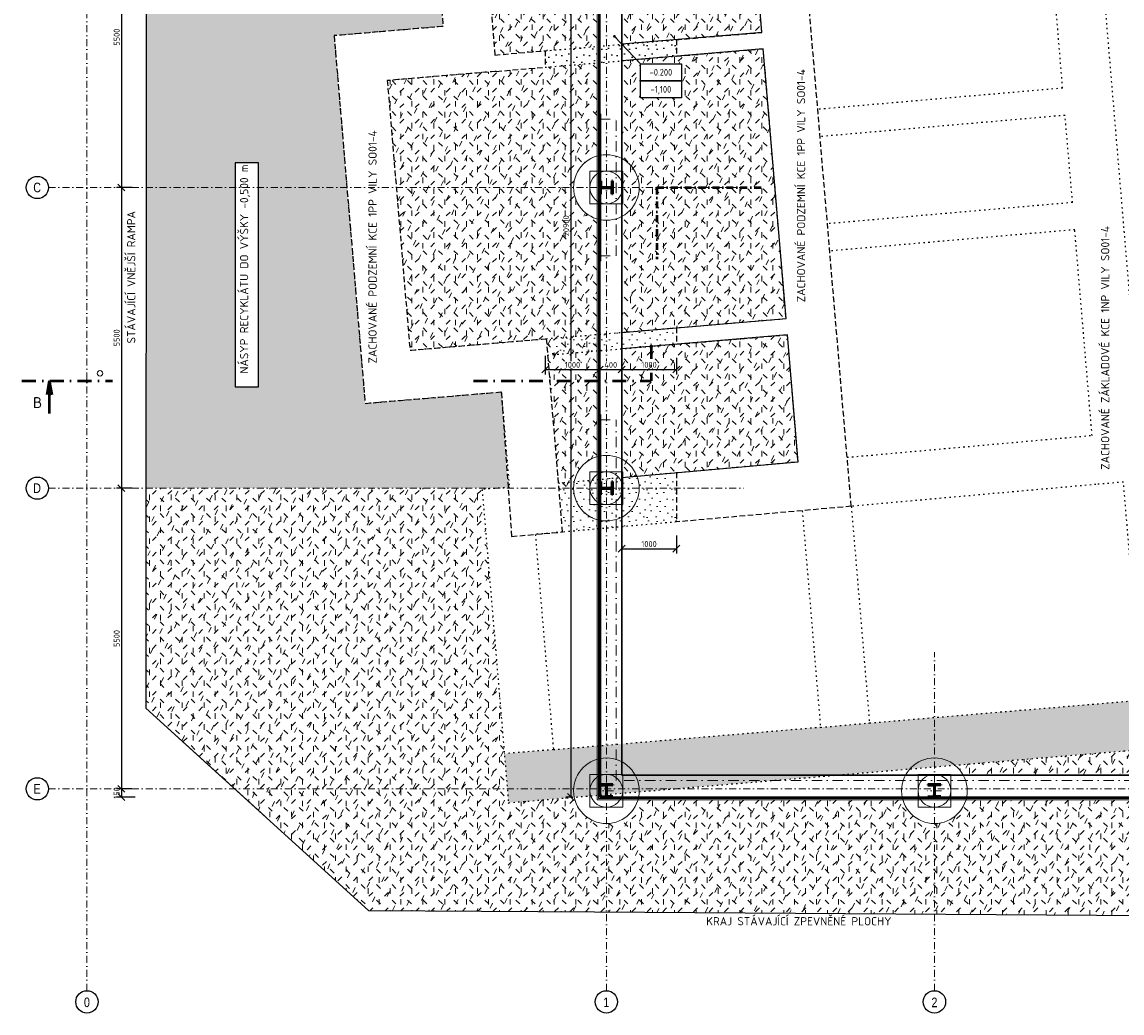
# Model space of a CAD drawing. Header units: millimetres. Extents: x -118752 to 407724, y -73278 to 155058.
# Tile 206 of 256: x 178069 to 198187, y -42582 to -24454. Entities that reach past the tile are written whole.
import ezdxf
from ezdxf.enums import TextEntityAlignment as Align

# ---------------------------------------------------------------- set-up
doc = ezdxf.new("R2010")
doc.units = ezdxf.units.MM
doc.header["$LTSCALE"] = 10
for name, pattern in [('BOURANI', [8.89, 2.54, -6.35]), ('DASH', [0.75, 0.5, -0.25]), ('DASHDOT', [25.4, 12.7, -6.35, 0, -6.35])]:
    doc.linetypes.add(name, pattern=pattern)
for name, color, linetype, lineweight in [('CKBOURANI', 7, 'BOURANI', 25), ('CKIZOLACE', 1, 'Continuous', 18), ('CKKOTY', 3, 'Continuous', 25), ('CKKOTY_VYS', 3, 'Continuous', 25), ('CKPOPIS_POHLED', 3, 'Continuous', 25), ('CKRASTR', 7, 'DASHDOT', 15), ('CKRASTR_POPIS', 3, 'Continuous', 25), ('CKREZY_OZNACENI', 4, 'DASHDOT', 50), ('CKSTENY_PODROVINOU', 7, 'Continuous', 25), ('CKSTENY_REZ', 6, 'Continuous', 50), ('CKTEXTY_MALE', 3, 'Continuous', 18), ('CSPROFILY_OSY', 1, 'DASHDOT', 18), ('CSPROFILY_REZY', 4, 'Continuous', 50), ('IN_C_TENKA', 7, 'Continuous', 18), ('srafy', 7, 'Continuous', 18), ('zaklady tence', 2, 'Continuous', 15), ('základy', 5, 'Continuous', 30)]:
    doc.layers.add(name, color=color, linetype=linetype, lineweight=lineweight)
doc.styles.add('Arial', font='arial.ttf', dxfattribs={"width": 0.8})
doc.styles.get("Standard").update_dxf_attribs({"font": 'isocpeur.ttf'})
doc.linetypes.add('IZOLACE_PROTIOTRESOVA', pattern='A,0.001,[219,CADKON.SHX,S=1,R=0,X=0,Y=0],-1,[219,CADKON.SHX,S=1,R=180,X=1,Y=0],-1', length=2.001)
doc.dimstyles.new('CADKON', dxfattribs={"dimscale": 50, "dimtxt": 2.2, "dimasz": 2.5, "dimexe": 1.8, "dimexo": 5, "dimgap": 0.6, "dimtad": 1, "dimrnd": 1, "dimtxsty": 'Standard', "dimblk1": 'OBLIQUE', "dimblk2": 'OBLIQUE', "dimsah": 1, "dimcen": 2.5, "dimadec": 1, "dimazin": 2, "dimtfac": 1, "dimtdec": 4, "dimtix": 1, "dimtmove": 2, "dimatfit": 3, "dimldrblk": 'OPEN30', "dimfxl": 5, "dimfxlon": 1, "dimtolj": 1, "dimarcsym": 0})
doc.dimstyles.new('CADKON$2', dxfattribs={"dimscale": 100, "dimtxt": 2.5, "dimasz": 2.5, "dimexe": 1.8, "dimexo": 5, "dimgap": 0.6, "dimtad": 1, "dimrnd": 1, "dimtxsty": 'Standard', "dimblk1": 'OPEN30', "dimblk2": 'OPEN30', "dimsah": 1, "dimcen": 2.5, "dimadec": 1, "dimazin": 2, "dimtfac": 1, "dimtdec": 4, "dimtix": 1, "dimtmove": 0, "dimatfit": 3, "dimldrblk": 'OPEN30', "dimfxl": 5, "dimfxlon": 1, "dimtfill": 1, "dimtolj": 1, "dimarcsym": 0})
pattern_1 = [(0, (20.3, 10.16), (0, 508), [0, -508]), (0, (182.9, 20.3), (0, 508), [0, -508]), (0, (91.44, 132.1), (0, 508), [0, -508]), (0, (203.2, 213.36), (0, 508), [0, -508]), (0, (71.1, 243.84), (0, 508), [0, -508]), (0, (111.76, 365.76), (0, 508), [0, -508]), (0, (40.64, 457.2), (0, 508), [0, -508]), (0, (203.2, 447.04), (0, 508), [0, -508]), (0, (325.1, 467.36), (0, 508), [0, -508]), (0, (386.1, 345.44), (0, 508), [0, -508]), (0, (487.7, 335.3), (0, 508), [0, -508]), (0, (487.7, 152.4), (0, 508), [0, -508]), (0, (396.24, 91.44), (0, 508), [0, -508]), (0, (254, 121.9), (0, 508), [0, -508]), (0, (345.44, 213.36), (0, 508), [0, -508]), (0, (254, 304.8), (0, 508), [0, -508]), (0, (467.36, 20.3), (0, 508), [0, -508])]
pattern_2 = [(45, (0, 0), (2e-14, 282.84271), [100, -300]), (135, (212.13, 141.42), (-282.84271, 2e-14), [100, -300]), (90, (0, 0), (-200, 200), [100, -300]), (65, (212.13, 141.42), (-96.7379, 265.7852), [100, -300])]

# ---------------------------------------------------------------- blocks, each defined once
blk = doc.blocks.new('_OBLIQUE')
at = {"color": 0, "linetype": 'ByBlock'}
blk.add_line((-0.5, -0.5), (0.5, 0.5), dxfattribs=at)
blk = doc.blocks.new('*D8391')
at = {"layer": 'CKKOTY', "color": 0, "lineweight": -2}
for p, q in [((188137, -17732), (188016, -17732)), ((188106, -17732), (188106, -38632)), ((188137, -38632), (188016, -38632))]:
    blk.add_line(p, q, dxfattribs=at)
at = {"layer": 'Defpoints', "color": 0}
for p in [(188637, -17732), (188106, -38632), (188637, -38632)]:
    blk.add_point(p, dxfattribs=at)
at = {"layer": 'CKKOTY', "color": 0, "lineweight": -2, "xscale": 125, "yscale": 125, "zscale": 125}
for p, rotation in [((188106, -17732), 90), ((188106, -38632), 270)]:
    blk.add_blockref('_OBLIQUE', p, dxfattribs=dict(at, rotation=rotation))
at = {"layer": 'CKKOTY', "color": 0, "insert": (188021, -28182), "char_height": 110, "attachment_point": 5, "rotation": 90}
blk.add_mtext('\\A1;20900', dxfattribs=at)
blk = doc.blocks.new('_Open30')
at = {"color": 0, "lineweight": -2}
for p, q in [((-1, 0.27), (0, 0)), ((0, 0), (-1, -0.27)), ((0, 0), (-1, 0))]:
    blk.add_line(p, q, dxfattribs=at)
blk = doc.blocks.new('AB2DFOUND_FOOT')
blk.add_lwpolyline([(-3, -2.5), (-3, 0), (3, 0), (3, -2.5), (-3, -2.5)])
blk = doc.blocks.new('AB2DFOUND_HEAD')
blk.add_lwpolyline([(-3, 0), (-3, 2.5), (3, 2.5), (3, 0), (-3, 0)])
blk = doc.blocks.new('CK_S_EXT_HEAHEA240')
for p, q in [((-120, 115), (120, 115)), ((-120, 115), (-120, 103)), ((-120, 103), (-24.75, 103)), ((-3.75, -82), (-3.75, 82)), ((3.75, -82), (3.75, 82)), ((120, 103), (24.75, 103)), ((120, 115), (120, 103)), ((-120, -115), (-120, -103)), ((-120, -103), (-24.75, -103)), ((-120, -115), (120, -115)), ((120, -103), (24.75, -103)), ((120, -115), (120, -103))]:
    blk.add_line(p, q)
for centre, start, end in [((-24.75, 82), 0, 90), ((24.75, 82), 90, 180), ((-24.75, -82), 270, 0), ((24.75, -82), 180, 270)]:
    blk.add_arc(centre, 21, start, end)
blk = doc.blocks.new('*D9493')
at = {"layer": 'CKKOTY', "color": 0, "lineweight": -2}
for p, q in [((180087, -21982), (179796, -21982)), ((179886, -21982), (179886, -27482)), ((180087, -27482), (179796, -27482))]:
    blk.add_line(p, q, dxfattribs=at)
at = {"layer": 'Defpoints', "color": 0}
for p in [(180337, -21982), (179886, -27482), (180337, -27482)]:
    blk.add_point(p, dxfattribs=at)
at = {"layer": 'CKKOTY', "color": 0, "lineweight": -2, "xscale": 125, "yscale": 125, "zscale": 125}
for p, rotation in [((179886, -21982), 90), ((179886, -27482), 270)]:
    blk.add_blockref('_OBLIQUE', p, dxfattribs=dict(at, rotation=rotation))
at = {"layer": 'CKKOTY', "color": 0, "insert": (179801, -24732), "char_height": 110, "attachment_point": 5, "rotation": 90}
blk.add_mtext('\\A1;5500', dxfattribs=at)
blk = doc.blocks.new('*D9494')
at = {"layer": 'CKKOTY', "color": 0, "lineweight": -2}
for p, q in [((180087, -27482), (179796, -27482)), ((179886, -27482), (179886, -32982)), ((180087, -32982), (179796, -32982))]:
    blk.add_line(p, q, dxfattribs=at)
at = {"layer": 'Defpoints', "color": 0}
for p in [(180337, -27482), (179886, -32982), (180337, -32982)]:
    blk.add_point(p, dxfattribs=at)
at = {"layer": 'CKKOTY', "color": 0, "lineweight": -2, "xscale": 125, "yscale": 125, "zscale": 125}
for p, rotation in [((179886, -27482), 90), ((179886, -32982), 270)]:
    blk.add_blockref('_OBLIQUE', p, dxfattribs=dict(at, rotation=rotation))
at = {"layer": 'CKKOTY', "color": 0, "insert": (179801, -30232), "char_height": 110, "attachment_point": 5, "rotation": 90}
blk.add_mtext('\\A1;5500', dxfattribs=at)
blk = doc.blocks.new('*D9495')
at = {"layer": 'CKKOTY', "color": 0, "lineweight": -2}
for p, q in [((180087, -32982), (179796, -32982)), ((179886, -32982), (179886, -38482)), ((180077, -38482), (179796, -38482))]:
    blk.add_line(p, q, dxfattribs=at)
at = {"layer": 'Defpoints', "color": 0}
for p in [(180337, -32982), (179886, -38482), (180327, -38482)]:
    blk.add_point(p, dxfattribs=at)
at = {"layer": 'CKKOTY', "color": 0, "lineweight": -2, "xscale": 125, "yscale": 125, "zscale": 125}
for p, rotation in [((179886, -32982), 90), ((179886, -38482), 270)]:
    blk.add_blockref('_OBLIQUE', p, dxfattribs=dict(at, rotation=rotation))
at = {"layer": 'CKKOTY', "color": 0, "insert": (179801, -35732), "char_height": 110, "attachment_point": 5, "rotation": 90}
blk.add_mtext('\\A1;5500', dxfattribs=at)
blk = doc.blocks.new('*D9496')
at = {"layer": 'CKKOTY', "color": 0, "lineweight": -2}
for p, q in [((180077, -38482), (179796, -38482)), ((179886, -38482), (179886, -38632)), ((180136, -38632), (179796, -38632))]:
    blk.add_line(p, q, dxfattribs=at)
at = {"layer": 'Defpoints', "color": 0}
for p in [(180327, -38482), (179886, -38632), (188637, -38632)]:
    blk.add_point(p, dxfattribs=at)
at = {"layer": 'CKKOTY', "color": 0, "lineweight": -2, "xscale": 125, "yscale": 125, "zscale": 125}
for p, rotation in [((179886, -38482), 270), ((179886, -38632), 90)]:
    blk.add_blockref('_OBLIQUE', p, dxfattribs=dict(at, rotation=rotation))
at = {"layer": 'CKKOTY', "color": 0, "insert": (179801, -38557), "char_height": 110, "attachment_point": 5, "rotation": 90}
blk.add_mtext('\\A1;150', dxfattribs=at)
blk = doc.blocks.new('*D9596')
at = {"layer": 'CKKOTY', "color": 0, "lineweight": -2}
for p, q in [((189037, -33939), (189037, -34179)), ((190037, -33850), (190037, -34179)), ((189037, -34089), (190037, -34089))]:
    blk.add_line(p, q, dxfattribs=at)
at = {"layer": 'Defpoints', "color": 0}
for p in [(189037, -33689), (190037, -33600), (190037, -34089)]:
    blk.add_point(p, dxfattribs=at)
at = {"layer": 'CKKOTY', "color": 0, "lineweight": -2, "xscale": 125, "yscale": 125, "zscale": 125, "rotation": 180}
blk.add_blockref('_OBLIQUE', (189037, -34089), dxfattribs=at)
at = {"layer": 'CKKOTY', "color": 0, "lineweight": -2, "xscale": 125, "yscale": 125, "zscale": 125}
blk.add_blockref('_OBLIQUE', (190037, -34089), dxfattribs=at)
at = {"layer": 'CKKOTY', "color": 0, "insert": (189537, -34004), "char_height": 110, "attachment_point": 5}
blk.add_mtext('\\A1;1000', dxfattribs=at)
blk = doc.blocks.new('*D9597')
at = {"layer": 'CKKOTY', "color": 0, "lineweight": -2}
for p, q in [((187637, -30561), (187637, -30901)), ((188637, -30561), (188637, -30901)), ((187637, -30811), (188637, -30811))]:
    blk.add_line(p, q, dxfattribs=at)
at = {"layer": 'Defpoints', "color": 0}
for p in [(188637, -30149), (187637, -30248), (188637, -30811)]:
    blk.add_point(p, dxfattribs=at)
at = {"layer": 'CKKOTY', "color": 0, "lineweight": -2, "xscale": 125, "yscale": 125, "zscale": 125, "rotation": 180}
blk.add_blockref('_OBLIQUE', (187637, -30811), dxfattribs=at)
at = {"layer": 'CKKOTY', "color": 0, "lineweight": -2, "xscale": 125, "yscale": 125, "zscale": 125}
blk.add_blockref('_OBLIQUE', (188637, -30811), dxfattribs=at)
at = {"layer": 'CKKOTY', "color": 0, "insert": (188137, -30726), "char_height": 110, "attachment_point": 5, "bg_fill": 3, "box_fill_scale": 1.1, "bg_fill_color": 256, "bg_fill_true_color": 13158600, "bg_fill_transparency": 0}
blk.add_mtext('\\A1;1000', dxfattribs=at)
blk = doc.blocks.new('*D9598')
at = {"layer": 'CKKOTY', "color": 0, "lineweight": -2}
for p, q in [((188637, -30561), (188637, -30901)), ((189037, -30683), (189037, -30901)), ((188637, -30811), (189037, -30811))]:
    blk.add_line(p, q, dxfattribs=at)
at = {"layer": 'Defpoints', "color": 0}
for p in [(188637, -30149), (189037, -30433)]:
    blk.add_point(p, dxfattribs=at)
at = {"layer": 'CKKOTY', "color": 0, "lineweight": -2, "xscale": 125, "yscale": 125, "zscale": 125, "rotation": 180}
blk.add_blockref('_OBLIQUE', (188637, -30811), dxfattribs=at)
at = {"layer": 'CKKOTY', "color": 0, "lineweight": -2, "xscale": 125, "yscale": 125, "zscale": 125}
blk.add_blockref('_OBLIQUE', (189037, -30811), dxfattribs=at)
at = {"layer": 'CKKOTY', "color": 0, "insert": (188837, -30726), "char_height": 110, "attachment_point": 5, "bg_fill": 3, "box_fill_scale": 1.1, "bg_fill_color": 256, "bg_fill_true_color": 13158600, "bg_fill_transparency": 0}
blk.add_mtext('\\A1;400', dxfattribs=at)
at = {"layer": 'Defpoints', "color": 0}
blk.add_point((189037, -30811), dxfattribs=at)
blk = doc.blocks.new('*D9599')
at = {"layer": 'CKKOTY', "color": 0, "lineweight": -2}
for p, q in [((189037, -30683), (189037, -30901)), ((190037, -30598), (190037, -30901)), ((189037, -30811), (190037, -30811))]:
    blk.add_line(p, q, dxfattribs=at)
at = {"layer": 'Defpoints', "color": 0}
for p in [(190037, -30348), (189037, -30433), (190037, -30811)]:
    blk.add_point(p, dxfattribs=at)
at = {"layer": 'CKKOTY', "color": 0, "lineweight": -2, "xscale": 125, "yscale": 125, "zscale": 125, "rotation": 180}
blk.add_blockref('_OBLIQUE', (189037, -30811), dxfattribs=at)
at = {"layer": 'CKKOTY', "color": 0, "lineweight": -2, "xscale": 125, "yscale": 125, "zscale": 125}
blk.add_blockref('_OBLIQUE', (190037, -30811), dxfattribs=at)
at = {"layer": 'CKKOTY', "color": 0, "insert": (189537, -30726), "char_height": 110, "attachment_point": 5, "bg_fill": 3, "box_fill_scale": 1.1, "bg_fill_color": 256, "bg_fill_true_color": 13158600, "bg_fill_transparency": 0}
blk.add_mtext('\\A1;1000', dxfattribs=at)
blk = doc.blocks.new('*D10453')
at = {"layer": 'CKKOTY', "color": 0, "lineweight": -2}
blk.add_line((227721, -38979), (227946, -39014), dxfattribs=at)
blk.add_arc((224532, -38482), 3275, 353.2364, 357.9002, dxfattribs=at)
at = {"layer": 'Defpoints', "color": 0}
for p in [(223867, -38378), (178554, -38482), (231757, -38482), (227227, -38902)]:
    blk.add_point(p, dxfattribs=at)
at = {"layer": 'CKKOTY', "color": 0, "lineweight": -2, "xscale": 120, "yscale": 120, "zscale": 120}
for p, rotation in [((227807, -38482), 88.95011157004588), ((227768, -38986), 262.1865352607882)]:
    blk.add_blockref('_Open30', p, dxfattribs=dict(at, rotation=rotation))
at = {"layer": 'CKKOTY', "color": 0, "insert": (227665, -38724), "char_height": 120, "attachment_point": 5, "rotation": 85.5683, "bg_fill": 3, "box_fill_scale": 1.1, "bg_fill_color": 256, "bg_fill_true_color": 13158600, "bg_fill_transparency": 0}
blk.add_mtext('\\A1;8,9%%d', dxfattribs=at)
at = {"layer": 'Defpoints', "color": 0}
blk.add_point((227789, -38819), dxfattribs=at)

msp = doc.modelspace()

# ---------------------------------------------------------------- hatches: boundary and pattern name
at = {"layer": 'CKSTENY_PODROVINOU', "linetype": 'DASH'}
h = msp.add_hatch(dxfattribs=at)
h.set_pattern_fill('STIPPLE', color=256, scale=20, style=0)
h.set_pattern_definition(pattern_1)
h.paths.add_polyline_path([(187636.708, -24981.182), (187636.708, -25282.248), (190036.708, -25079.774), (190036.708, -24778.709)])
at = {"layer": 'srafy', "transparency": 33554661}
h = msp.add_hatch(dxfattribs=at)
h.set_pattern_fill('ZEM_ZASYP_NOSNY', color=256, scale=100, style=0)
h.set_pattern_definition(pattern_2)
h.paths.add_polyline_path([(182391.901, -31125.432), (181968.47, -31125.432), (181968.47, -27481.562), (180337.03, -27481.562), (180336.876, -32981.562), (186778.589, -32981.562), (186960.083, -32966.274), (186835.414, -31220.578), (184344.237, -31430.423), (184011.603, -27481.562), (182391.901, -27481.562)])
h.paths.add_polyline_path([(182391.901, -27481.562), (184011.603, -27481.562), (183777.655, -24704.244), (185770.597, -24536.368), (185555.392, -21981.562), (180337.184, -21981.562), (180337.03, -27481.562), (181968.47, -27481.562), (181968.47, -27031.868), (182391.901, -27031.868)])
h.paths.add_polyline_path([(180337.184, -21981.562), (185555.392, -21981.562), (185141.062, -17062.836), (187636.708, -16852.614), (188271.247, -16799.163, -0.033320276), (188228.71, -16731.551), (184181.614, -16731.437), (184181.614, -17800.074), (182850.755, -18614.745), (182798.452, -18614.745), (182338.473, -18614.745), (182063.473, -18614.745), (182050.973, -18614.745), (182038.473, -18614.745), (181838.473, -18614.745), (181838.476, -17842.01), (181838.477, -17623.154), (181838.48, -16731.372), (181838.481, -16481.562), (180337.339, -16481.562)])
h.paths.add_polyline_path([(181807.79, -17215.413), (182071.79, -17215.413), (182071.79, -17380.413), (181807.79, -17380.413)], flags=24)
h.paths.add_polyline_path([(181585.14, -18039.82), (181401.807, -18039.82), (181401.807, -17647.487), (181585.14, -17647.487)], flags=24)
h.paths.add_polyline_path([(181785.14, -18335.676), (181601.807, -18335.676), (181601.807, -17866.343), (181785.14, -17866.343)], flags=24)
h = msp.add_hatch(dxfattribs=at)
h.set_pattern_fill('ZEM_ZASYP_NOSNY', color=256, scale=100, style=0)
h.set_pattern_definition(pattern_2)
h.paths.add_polyline_path([(189036.708, -22354.517), (189036.708, -24855.764), (191600.763, -24639.456), (191391.245, -22156.182)])
h = msp.add_hatch(dxfattribs=at)
h.set_pattern_fill('ZEM_ZASYP_NOSNY', color=256, scale=100, style=0)
h.set_pattern_definition(pattern_2)
edge = h.paths.add_edge_path()
edge.add_line((187636.708, -24981.182), (188586.708, -24901.036))
edge.add_line((188586.708, -24901.036), (188586.708, -22556.975))
edge.add_arc((188756.708, -21981.562), 600, 226.0057695, 253.5407504, ccw=False)
edge.add_line((188339.956, -22413.208), (187636.708, -22472.447))
edge.add_line((187636.708, -22472.447), (186507.939, -22567.529))
edge.add_line((186507.939, -22567.529), (186717.746, -25058.709))
edge.add_line((186717.746, -25058.709), (187636.708, -24981.182))
h.paths.add_polyline_path([(188323.939, -23297.378), (188587.939, -23297.378), (188587.939, -23462.378), (188323.939, -23462.378)], flags=24)
h = msp.add_hatch(dxfattribs=at)
h.set_pattern_fill('ZEM_ZASYP_NOSNY', color=256, scale=100, style=0)
h.set_pattern_definition(pattern_2)
edge = h.paths.add_edge_path()
edge.add_line((186742.965, -25357.648), (184750.023, -25525.524))
edge.add_line((184750.023, -25525.524), (184914.791, -27481.562))
edge.add_line((184914.791, -27481.562), (188156.708, -27481.562))
edge.add_arc((188756.708, -27481.562), 600, 106.4592496, 180, ccw=False)
edge.add_line((188586.708, -26906.149), (188586.708, -25202.102))
edge.add_line((188586.708, -25202.102), (187636.708, -25282.248))
edge.add_line((187636.708, -25282.248), (186742.965, -25357.648))
edge = h.paths.add_edge_path()
edge.add_line((188586.708, -28790.023), (188586.708, -28056.975))
edge.add_arc((188756.708, -27481.562), 600, 180, 253.5407504, ccw=False)
edge.add_line((188156.708, -27481.562), (184914.791, -27481.562))
edge.add_line((184914.791, -27481.562), (185165.517, -30458.055))
edge.add_line((185165.517, -30458.055), (187656.694, -30248.21))
edge.add_line((187656.694, -30248.21), (188586.708, -30169.75))
edge.add_line((188586.708, -30169.75), (188586.708, -28790.023))
h.paths.add_polyline_path([(188323.939, -23297.378), (188587.939, -23297.378), (188587.939, -23462.378), (188323.939, -23462.378)], flags=24)
h.paths.add_polyline_path([(187938.155, -28390.562), (187938.155, -27972.562), (188103.155, -27972.562), (188103.155, -28390.562)], flags=24)
h.paths.add_polyline_path([(186881.092, -29354.659), (186881.092, -29021.325), (187134.426, -29021.325), (187134.426, -29354.659)], flags=24)
h = msp.add_hatch(dxfattribs=at)
h.set_pattern_fill('ZEM_ZASYP_NOSNY', color=256, scale=100, style=0)
h.set_pattern_definition(pattern_2)
edge = h.paths.add_edge_path()
edge.add_line((188586.708, -30470.816), (188586.708, -30169.75))
edge.add_line((188586.708, -30169.75), (187656.694, -30248.21))
edge.add_line((187656.694, -30248.21), (187883.379, -32981.562))
edge.add_line((187883.379, -32981.562), (188156.708, -32981.562))
edge.add_arc((188756.708, -32981.562), 600, 168.6023067, 180, ccw=False)
edge.add_arc((188756.708, -32981.562), 600, 106.4592496, 168.6023067, ccw=False)
edge.add_line((188586.708, -32406.149), (188586.708, -30470.816))
h.paths.add_polyline_path([(188323.939, -23297.378), (188587.939, -23297.378), (188587.939, -23462.378), (188323.939, -23462.378)], flags=24)
h.paths.add_polyline_path([(187938.155, -28390.562), (187938.155, -27972.562), (188103.155, -27972.562), (188103.155, -28390.562)], flags=24)
h.paths.add_polyline_path([(186881.092, -29354.659), (186881.092, -29021.325), (187134.426, -29021.325), (187134.426, -29354.659)], flags=24)
at = {"layer": 'srafy'}
h = msp.add_hatch(dxfattribs=at)
h.set_pattern_fill('STIPPLE', color=256, scale=20, style=0)
h.set_pattern_definition(pattern_1)
h.paths.add_polyline_path([(190036.708, -30348.488), (190036.708, -30047.422), (187656.694, -30248.21), (187682.106, -30547.132)])
h.paths.add_polyline_path([(190036.708, -32696.023), (187881.163, -32888.676), (187682.106, -30547.132), (187656.694, -30248.21), (187954.412, -33782.568), (187954.674, -33785.682), (190036.708, -33599.598)])
at = {"layer": 'srafy', "transparency": 33554661}
h = msp.add_hatch(dxfattribs=at)
h.set_pattern_fill('ZEM_ZASYP_NOSNY', color=256, scale=100, style=0)
h.set_pattern_definition(pattern_2)
h.paths.add_polyline_path([(189036.708, -30432.852), (189036.708, -32785.398), (192263.637, -32496.989), (192067.924, -30177.127)])
h = msp.add_hatch(dxfattribs=at)
h.set_pattern_fill('ZEM_ZASYP_NOSNY', color=256, scale=100, style=0)
h.set_pattern_definition(pattern_2)
h.paths.add_polyline_path([(186891.17, -37839.255), (186484.071, -33006.371), (186778.589, -32981.562), (180336.876, -32981.562), (180336.763, -37004.516), (181959.572, -38481.562), (186945.275, -38481.562)])
edge = h.paths.add_edge_path()
edge.add_line((186966.714, -38736.079), (186945.275, -38481.562))
edge.add_line((186945.275, -38481.562), (181959.572, -38481.562))
edge.add_line((181959.572, -38481.562), (184404.638, -40707.011))
edge.add_line((184404.638, -40707.011), (188536.708, -40731.562))
edge.add_line((188536.708, -40731.562), (188756.708, -40732.995))
edge.add_line((188756.708, -40732.995), (188756.708, -39116.562))
edge.add_arc((188756.708, -38516.562), 600, 191.3699172, 270, ccw=False)
edge.add_line((188168.483, -38634.848), (186966.714, -38736.079))
at = {"layer": 'srafy'}
h = msp.add_hatch(dxfattribs=at)
h.set_pattern_fill('STIPPLE', color=256, scale=20, style=0)
h.set_pattern_definition(pattern_1)
h.paths.add_polyline_path([(192673.108, -37356.819), (192672.722, -37352.244), (187787.994, -37763.711), (186891.17, -37839.255), (186966.714, -38736.079), (199522.249, -37678.46), (199446.704, -36781.636), (198549.881, -36857.18), (193569.422, -37276.711)])
at = {"layer": 'srafy', "transparency": 33554661}
h = msp.add_hatch(dxfattribs=at)
h.set_pattern_fill('ZEM_ZASYP_NOSNY', color=256, scale=100, style=0)
h.set_pattern_definition(pattern_2)
edge = h.paths.add_edge_path()
edge.add_arc((194756.708, -38516.562), 600, 270, 344.0379858, ccw=False)
edge.add_line((194756.708, -39116.562), (194756.708, -40772.056))
edge.add_line((194756.708, -40772.056), (198790.581, -40798.318))
edge.add_line((198790.581, -40798.318), (199287.002, -38681.562))
edge.add_line((199287.002, -38681.562), (195333.574, -38681.562))
edge = h.paths.add_edge_path()
edge.add_line((199392.535, -38231.562), (199522.249, -37678.46))
edge.add_line((199522.249, -37678.46), (195131.833, -38048.288))
edge.add_arc((194756.708, -38516.562), 600, 28.35935, 51.3024862, ccw=False)
edge.add_line((195284.699, -38231.562), (199392.535, -38231.562))
edge = h.paths.add_edge_path()
edge.add_line((194756.708, -40772.056), (194756.708, -39116.562))
edge.add_arc((194756.708, -38516.562), 600, 195.9620142, 270, ccw=False)
edge.add_line((194179.841, -38681.562), (189333.574, -38681.562))
edge.add_arc((188756.708, -38516.562), 600, 270, 344.0379858, ccw=False)
edge.add_line((188756.708, -39116.562), (188756.708, -40732.995))
edge.add_line((188756.708, -40732.995), (194756.708, -40772.056))

# ---------------------------------------------------------------- linework, layer by layer
at = {"layer": 'CKBOURANI'}
for p, q in [((197101.94, -25664.221), (196788.377, -21902.261)), ((198537.172, -31940.897), (197685.201, -21826.717)), ((185770.597, -24536.368), (183777.655, -24704.244)), ((183777.655, -24704.244), (184344.237, -31430.423)), ((187636.708, -24981.182), (190036.708, -24778.709)), ((187636.708, -25282.248), (190036.708, -25079.774)), ((186742.965, -25357.648), (184750.023, -25525.524)), ((197101.94, -25664.221), (192620.007, -26053.274)), ((197145.179, -26162.348), (192663.247, -26551.401)), ((197283.547, -27756.354), (197145.179, -26162.348)), ((197283.547, -27756.354), (192801.614, -28145.407)), ((197326.786, -28254.481), (192844.853, -28643.534)), ((187656.694, -30248.21), (190036.708, -30047.422)), ((185165.517, -30458.055), (187656.694, -30248.21)), ((187681.914, -30547.148), (190036.708, -30348.488)), ((184344.237, -31430.423), (186835.414, -31220.578)), ((186835.414, -31220.578), (186982.306, -32964.402)), ((187881.163, -32888.676), (190036.708, -32696.023)), ((186982.306, -32964.402), (186484.071, -33006.371)), ((197711.319, -32913.674), (193235.596, -33313.695)), ((186484.071, -33006.371), (186966.714, -38736.079)), ((192339.282, -33393.804), (192673.108, -37356.819)), ((193235.596, -33313.695), (193569.422, -37276.711)), ((187954.674, -33785.682), (187456.439, -33827.651)), ((190036.708, -33599.598), (187950.101, -33786.091)), ((187456.439, -33827.651), (187787.994, -37763.711)), ((187787.994, -37763.711), (192672.722, -37352.244)), ((192673.108, -37356.819), (193569.422, -37276.711)), ((187787.994, -37763.711), (186891.17, -37839.255)), ((186966.714, -38736.079), (199522.249, -37678.46))]:
    msp.add_line(p, q, dxfattribs=at)
at = {"layer": 'CKBOURANI', "linetype": 'DASH', "ltscale": 20}
for p, q in [((191601.375, -24646.707), (191391.27, -22156.18)), ((186507.939, -22567.529), (186717.746, -25058.709)), ((190036.708, -24778.709), (191601.375, -24646.707)), ((190036.708, -24778.709), (190036.708, -25079.774)), ((190036.708, -25079.774), (191626.594, -24945.645)), ((192042.71, -29878.188), (191626.594, -24945.645)), ((186717.746, -25058.709), (187636.708, -24981.182)), ((187636.708, -24981.182), (187636.708, -25282.248)), ((186742.965, -25357.648), (187636.708, -25282.248)), ((186742.965, -25357.648), (184750.023, -25525.524)), ((184750.023, -25525.524), (185165.517, -30458.055)), ((184750.023, -25525.524), (185165.517, -30458.055)), ((190036.708, -30047.422), (192042.704, -29878.189)), ((190036.708, -30047.422), (190036.708, -30348.488)), ((185165.517, -30458.055), (187656.694, -30248.21)), ((187656.694, -30248.21), (187950.101, -33786.091)), ((190036.708, -30348.488), (192067.924, -30177.127)), ((192263.637, -32496.989), (192067.929, -30177.126)), ((190036.708, -32696.023), (192263.637, -32496.989)), ((190036.708, -32696.023), (190036.708, -33599.598)), ((193235.596, -33313.695), (190036.708, -33599.598))]:
    msp.add_line(p, q, dxfattribs=at)
for points in [[(187636.708, -16852.614), (185141.062, -17062.836), (185770.597, -24536.368), (183777.655, -24704.244), (184344.237, -31430.423), (186835.414, -31220.578), (187024.275, -33865.148), (187949.842, -33782.974)], [(193235.596, -33313.695), (192304.91, -22279.927)]]:
    msp.add_lwpolyline(points, dxfattribs=at)
at = {"layer": 'CKBOURANI'}
for points in [[(193159.951, -32416.88), (197640.349, -32016.441), (197323.483, -28254.768)], [(193569.422, -37276.711), (198549.881, -36857.18), (198214.128, -32871.296), (197715.893, -32913.265)]]:
    msp.add_lwpolyline(points, dxfattribs=at)
at = {"layer": 'CKIZOLACE'}
for p, q in [((188586.708, -16281.562), (188586.708, -38681.562)), ((188586.708, -38681.562), (213786.708, -38681.562))]:
    msp.add_line(p, q, dxfattribs=at)
at = {"layer": 'CKIZOLACE', "linetype": 'IZOLACE_PROTIOTRESOVA', "ltscale": 2.5}
msp.add_lwpolyline([(214073.949, -16306.562), (188611.708, -16306.562), (188611.708, -38656.562), (213786.708, -38656.562)], dxfattribs=at)
at = {"layer": 'CKRASTR'}
for p, q in [((179256.708, -42174.182), (179256.708, -15481.562)), ((188756.708, -42174.182), (188756.708, -15481.562)), ((178553.781, -27481.562), (191263.676, -27481.562)), ((178553.781, -32981.562), (191263.676, -32981.562)), ((194756.708, -42174.182), (194756.708, -35981.562)), ((178553.781, -38481.562), (231756.708, -38481.562))]:
    msp.add_line(p, q, dxfattribs=at)
at = {"layer": 'CKRASTR_POPIS'}
for centre in [(178349.858, -27481.562), (178349.858, -32981.562), (178349.858, -38481.562), (179256.708, -42378.105), (188756.708, -42378.105), (194756.708, -42378.105)]:
    msp.add_circle(centre, 203.923, dxfattribs=at)
at = {"layer": 'CKREZY_OZNACENI'}
for q in [(189680.918, -28790.023), (191630.544, -27481.562)]:
    msp.add_line((189680.918, -27481.562), q, dxfattribs=at)
at = {"layer": 'CKREZY_OZNACENI', "ltscale": 2}
for p, q in [((178069.164, -31018.523), (179724.973, -31018.523)), ((186326.545, -31018.523), (189578.595, -31018.523))]:
    msp.add_line(p, q, dxfattribs=at)
at = {"layer": 'CKREZY_OZNACENI', "linetype": 'Continuous'}
for q in [(178521.234, -31277.035), (178566.817, -31618.523), (178612.399, -31277.035)]:
    msp.add_line((178566.817, -31018.523), q, dxfattribs=at)
at = {"layer": 'CKSTENY_PODROVINOU'}
for p, q in [((180337.343, -14688.073), (180336.763, -37004.516)), ((184404.638, -40707.011), (180336.763, -37004.516)), ((180336.763, -37004.516), (182508.914, -38981.562)), ((184404.638, -40707.011), (188536.708, -40731.562)), ((188536.708, -40731.562), (201874.441, -40818.395))]:
    msp.add_line(p, q, dxfattribs=at)
at = {"layer": 'CKSTENY_REZ'}
for p, q in [((188636.708, -26131.562), (188636.708, -28831.562)), ((188636.708, -31631.562), (188636.708, -38631.562))]:
    msp.add_line(p, q, dxfattribs=at)
at = {"layer": 'CSPROFILY_OSY'}
for p, q in [((188756.708, -27351.562), (188756.708, -27611.562)), ((188631.708, -27481.562), (188881.708, -27481.562)), ((188631.708, -32981.562), (188881.708, -32981.562)), ((188756.708, -32851.562), (188756.708, -33111.562)), ((188756.708, -38391.562), (188756.708, -38641.562)), ((194756.708, -38391.562), (194756.708, -38641.562)), ((188886.708, -38516.562), (188626.708, -38516.562)), ((194886.708, -38516.562), (194626.708, -38516.562))]:
    msp.add_line(p, q, dxfattribs=at)
at = {"layer": 'Defpoints'}
for points in [[(189036.708, -22354.517), (189036.708, -24855.764), (191600.763, -24639.456), (191391.245, -22156.182)], [(189036.708, -25164.138), (189036.708, -30131.786), (192042.704, -29878.189), (191626.594, -24945.645)], [(182391.901, -27031.868), (181968.47, -27031.868), (181968.47, -31125.432), (182391.901, -31125.432)], [(189036.708, -30432.852), (189036.708, -32785.398), (192263.637, -32496.989), (192067.924, -30177.127)]]:
    msp.add_lwpolyline(points, close=True, dxfattribs=at)
at = {"layer": 'IN_C_TENKA'}
msp.add_circle((179496.708, -30881.562), 50, dxfattribs=at)
at = {"layer": 'zaklady tence', "linetype": 'DASHDOT', "ltscale": 1.5}
for p, q in [((188636.708, -26231.562), (188936.708, -26231.562)), ((188936.708, -28731.562), (188936.708, -26231.562)), ((188636.708, -28731.562), (188936.708, -28731.562)), ((188636.708, -31731.562), (188936.708, -31731.562)), ((188936.708, -38331.562), (188936.708, -31731.562)), ((225476.708, -38331.562), (188936.708, -38331.562))]:
    msp.add_line(p, q, dxfattribs=at)
at = {"layer": 'zaklady tence'}
for points in [[(188456.708, -27181.562), (189056.708, -27181.562), (189056.708, -27781.562), (188456.708, -27781.562)], [(188456.708, -32681.562), (189056.708, -32681.562), (189056.708, -33281.562), (188456.708, -33281.562)], [(188456.708, -38216.562), (189056.708, -38216.562), (189056.708, -38816.562), (188456.708, -38816.562)], [(194456.708, -38216.562), (195056.708, -38216.562), (195056.708, -38816.562), (194456.708, -38816.562)]]:
    msp.add_lwpolyline(points, close=True, dxfattribs=at)
for centre, radius in [((188756.708, -27481.562), 600), ((188756.708, -27481.562), 300), ((188756.708, -32981.562), 600), ((188756.708, -32981.562), 300), ((188756.708, -38516.562), 600), ((194756.708, -38516.562), 600), ((188756.708, -38516.562), 300), ((194756.708, -38516.562), 300)]:
    msp.add_circle(centre, radius, dxfattribs=at)
at = {"layer": 'základy'}
for p, q in [((188636.708, -38631.562), (188636.708, -16331.562)), ((189036.708, -38231.562), (189036.708, -16731.562)), ((189036.708, -38231.562), (225476.708, -38231.562))]:
    msp.add_line(p, q, dxfattribs=at)

# ---------------------------------------------------------------- block references
at = {"layer": 'CKKOTY_VYS'}
ref = msp.add_blockref('AB2DFOUND_HEAD', (189754.873, -25529.999), dxfattribs=dict(at, xscale=125, yscale=125, zscale=125))
ref.add_attrib('HEIGHT', '-0.200', dxfattribs={"height": 125, "width": 0.8}).set_placement((189754.873, -25373.749), align=Align.MIDDLE_CENTER)
ref = msp.add_blockref('AB2DFOUND_FOOT', (189754.873, -25529.999), dxfattribs=dict(at, xscale=125, yscale=125, zscale=125))
ref.add_attrib('HEIGHT', '-1,100', dxfattribs={"height": 125, "width": 0.8}).set_placement((189754.873, -25686.249), align=Align.MIDDLE_CENTER)
at = {"layer": 'CSPROFILY_REZY'}
for p, rotation in [((188756.708, -27481.562), 270), ((188756.708, -32981.562), 270), ((188756.708, -38516.562), 180), ((194756.708, -38516.562), 180)]:
    msp.add_blockref('CK_S_EXT_HEAHEA240', p, dxfattribs=dict(at, rotation=rotation))

# ---------------------------------------------------------------- texts
at = {"layer": 'CKPOPIS_POHLED'}
msp.add_text('B', height=200, dxfattribs=at).set_placement((178354.39, -31416.492), align=Align.MIDDLE_CENTER)
at = {"layer": 'CKRASTR_POPIS', "style": 'Arial', "width": 0.8}
for s, p in [('C', (178345.755, -27481.562)), ('D', (178345.755, -32981.562)), ('E', (178345.755, -38481.562)), ('0', (179256.708, -42386.563)), ('1', (188756.708, -42386.563)), ('2', (194756.708, -42386.563))]:
    msp.add_text(s, height=175, dxfattribs=at).set_placement(p, align=Align.MIDDLE)
at = {"layer": 'CKTEXTY_MALE', "char_height": 150, "width": 5504.73491, "attachment_point": 1, "rotation": 90}
for s, insert in [('ZACHOVANÉ PODZEMNÍ KCE 1PP VILY SO01-4', (192243, -29581.5)), ('ZACHOVANÉ PODZEMNÍ KCE 1PP VILY SO01-4', (184405.5, -30700.5)), ('NÁSYP RECYKLÁTU DO VÝŠKY -0,500 m', (182056.699, -30885.604)), ('STÁVAJÍCÍ VNĚJŠÍ RAMPA', (179991.897, -30334.603)), ('ZACHOVANÉ ZÁKLADOVÉ KCE 1NP VILY SO01-4', (197805, -32646))]:
    msp.add_mtext(s, dxfattribs=dict(at, insert=insert))
at = {"layer": 'CKTEXTY_MALE', "insert": (190582.776, -40828.264), "char_height": 150, "width": 5504.73491, "attachment_point": 1}
msp.add_mtext('KRAJ STÁVAJÍCÍ ZPEVNĚNÉ PLOCHY', dxfattribs=at)

# ---------------------------------------------------------------- dimensions: what is measured, and where the dimension line sits
at = {"layer": 'CKKOTY'}
for base, p1, p2, override, picture, middle in [((188105.655, -38631.562), (188636.708, -17731.562), (188636.708, -38631.562), {"dimscale": 50, "dimexo": 10, "dimdec": 0, "dimrnd": 5, "dimtmove": 2, "dimfxl": 1, "dimfxlon": 0}, '*D8391', (188020.655, -28181.562)), ((179885.589, -27481.562), (180337.184, -21981.562), (180337.03, -27481.562), {"dimtmove": 2}, '*D9493', (179800.589, -24731.562)), ((179885.589, -32981.562), (180337.03, -27481.562), (180336.876, -32981.562), {"dimtmove": 2}, '*D9494', (179800.589, -30231.562)), ((179885.589, -38481.562), (180336.876, -32981.562), (180326.716, -38481.562), {"dimtmove": 2}, '*D9495', (179800.589, -35731.562)), ((179885.589, -38631.562), (180326.716, -38481.562), (188636.708, -38631.562), {"dimtmove": 2}, '*D9496', (179800.589, -38556.562))]:
    dim = msp.add_linear_dim(base=base, p1=p1, p2=p2, angle=90, dimstyle='CADKON', override=override, dxfattribs=at)
    dim.commit()
    dim.dimension.update_dxf_attribs({"geometry": picture, "text_midpoint": middle})
dim = msp.add_linear_dim(base=(190036.708, -34089), p1=(189036.708, -33688.974), p2=(190036.708, -33599.598), dimstyle='CADKON', dxfattribs=at)
dim.commit()
dim.dimension.update_dxf_attribs({"geometry": '*D9596', "text_midpoint": (189536.708, -34004)})

# ---------------------------------------------------------------- leaders
at = {"layer": 'CKKOTY_VYS'}
msp.add_leader([(188904.925, -24716.85), (189379.873, -25217.499)], dimstyle='CADKON', override={"dimscale": 50, "dimasz": 1, "dimldrblk": 'Dot'}, dxfattribs=at)

# ---------------------------------------------------------------- next in the draw order: dimensions: what is measured, and where the dimension line sits
at = {"layer": 'CKKOTY'}
dim = msp.add_linear_dim(base=(188636.708, -30811), p1=(187636.694, -30248.21), p2=(188636.708, -30148.949), dimstyle='CADKON', override={"dimtfill": 1}, dxfattribs=at)
dim.commit()
dim.dimension.update_dxf_attribs({"geometry": '*D9597', "text_midpoint": (188136.701, -30726)})
dim = msp.add_angular_dim_2l(base=(227789.441, -38818.67), line1=((227226.854, -38901.758), (223867.455, -38377.892)), line2=((178553.781, -38481.562), (231756.708, -38481.562)), dimstyle='CADKON$2', override={"dimtxt": 1.2, "dimasz": 1.2}, dxfattribs=at)
dim.commit()
dim.dimension.update_dxf_attribs({"geometry": '*D10453', "text_midpoint": (227665.444, -38724.39)})

# ---------------------------------------------------------------- next in the draw order: linework, layer by layer
at = {"layer": 'základy'}
msp.add_line((188636.708, -38631.562), (225476.708, -38631.562), dxfattribs=at)

# ---------------------------------------------------------------- next in the draw order: dimensions: what is measured, and where the dimension line sits
at = {"layer": 'CKKOTY'}
dim = msp.add_linear_dim(base=(189036.708, -30811), p1=(188636.708, -30148.949), p2=(189036.708, -30432.852), dimstyle='CADKON', override={"dimtmove": 2, "dimtfill": 1}, dxfattribs=at)
dim.commit()
dim.dimension.update_dxf_attribs({"geometry": '*D9598', "text_midpoint": (188836.708, -30726)})

# ---------------------------------------------------------------- next in the draw order: hatches: boundary and pattern name
at = {"layer": 'srafy'}
h = msp.add_hatch(dxfattribs=at)
h.set_pattern_fill('ZEM_ZASYP_NOSNY', color=256, scale=100, style=0)
h.set_pattern_definition(pattern_2)
h.paths.add_polyline_path([(189036.708, -25164.138), (189036.708, -30131.786), (192042.704, -29878.189), (191626.594, -24945.645)])
h.paths.add_polyline_path([(189379.873, -25217.499), (190129.873, -25217.499), (190129.873, -25842.499), (189379.873, -25842.499)])

# ---------------------------------------------------------------- next in the draw order: dimensions: what is measured, and where the dimension line sits
at = {"layer": 'CKKOTY'}
dim = msp.add_linear_dim(base=(190036.708, -30811), p1=(189036.708, -30432.852), p2=(190036.708, -30348.488), dimstyle='CADKON', override={"dimtmove": 2, "dimtfill": 1}, dxfattribs=at)
dim.commit()
dim.dimension.update_dxf_attribs({"geometry": '*D9599', "text_midpoint": (189536.708, -30726)})

# ---------------------------------------------------------------- next in the draw order: linework, layer by layer
at = {"layer": 'CKREZY_OZNACENI', "ltscale": 2}
msp.add_line((189578.595, -30364.293), (189578.595, -31018.523), dxfattribs=at)

doc.saveas('drawing.dxf')
